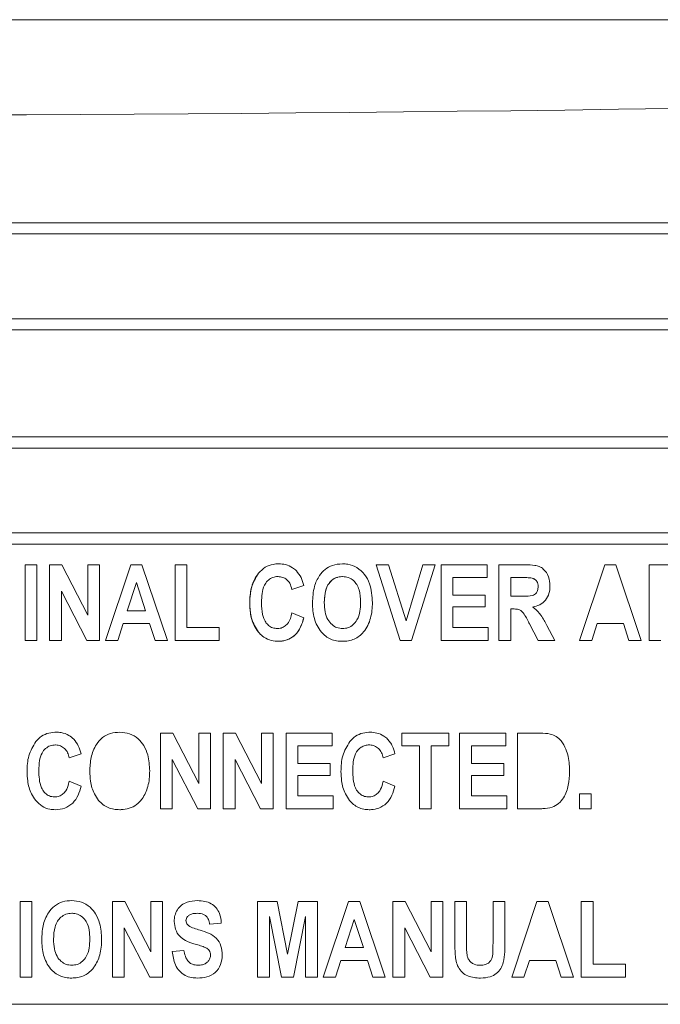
# Model space of a CAD drawing. Header units: inches. Extents: x 2934 to 6866, y 422 to 3136.
# Tile 15 of 84: x 3534 to 3549, y 1442 to 1465. Entities that reach past the tile are written whole.
import ezdxf

# ---------------------------------------------------------------- set-up
doc = ezdxf.new("R2010")
doc.units = ezdxf.units.IN
doc.header["$MEASUREMENT"] = 0
doc.layers.add('PWR_0400HP', color=7, linetype='Continuous')

# ---------------------------------------------------------------- blocks, each defined once
blk = doc.blocks.new('SSW6 S5 FRONT VIEW')
at = {"color": 7, "linetype": 'Continuous', "lineweight": 15}
for p, q in [((57.002, -509.299), (142.002, -509.299)), ((59.302, -514.044), (139.702, -514.044)), ((58.826, -514.304), (140.178, -514.304)), ((58.826, -516.283), (140.178, -516.283)), ((59.302, -516.544), (139.702, -516.544)), ((59.302, -519.044), (139.702, -519.044)), ((58.826, -519.304), (140.178, -519.304)), ((58.826, -521.283), (140.178, -521.283)), ((59.302, -521.544), (139.702, -521.544)), ((107.009, -523.794), (107.009, -522.03)), ((107.009, -522.03), (107.284, -522.03)), ((107.284, -523.794), (107.284, -522.03)), ((107.582, -522.03), (107.582, -523.794)), ((107.869, -522.03), (107.582, -522.03)), ((108.475, -523.208), (107.869, -522.03)), ((108.75, -522.03), (108.475, -522.03)), ((108.475, -522.03), (108.475, -523.208)), ((108.75, -523.794), (108.75, -522.03)), ((109.479, -522.03), (108.888, -523.794)), ((109.738, -522.03), (109.479, -522.03)), ((110.331, -523.794), (109.738, -522.03)), ((110.514, -523.794), (110.514, -522.03)), ((110.514, -522.03), (110.789, -522.03)), ((110.789, -523.496), (110.789, -522.03)), ((115.21, -522.03), (115.768, -523.794)), ((115.496, -522.03), (115.21, -522.03)), ((115.909, -523.335), (115.496, -522.03)), ((116.299, -522.03), (115.909, -523.335)), ((116.034, -523.794), (116.585, -522.03)), ((116.585, -522.03), (116.299, -522.03)), ((116.722, -522.03), (116.722, -523.794)), ((117.799, -522.03), (116.722, -522.03)), ((117.799, -522.328), (117.799, -522.03)), ((118.074, -522.03), (118.074, -523.794)), ((118.693, -522.03), (118.074, -522.03)), ((119.952, -523.794), (120.544, -522.03)), ((120.544, -522.03), (120.803, -522.03)), ((120.803, -522.03), (121.395, -523.794)), ((121.579, -522.03), (121.579, -523.794)), ((122.564, -522.03), (121.579, -522.03)), ((109.396, -523.107), (109.609, -522.446)), ((109.609, -522.446), (109.822, -523.107)), ((116.997, -522.328), (117.799, -522.328)), ((116.997, -522.74), (116.997, -522.328)), ((118.349, -522.763), (118.349, -522.328)), ((118.349, -522.328), (118.597, -522.328)), ((107.857, -523.794), (107.857, -522.644)), ((107.857, -522.644), (108.453, -523.794)), ((113.24, -522.603), (113.515, -522.511)), ((117.753, -522.74), (116.997, -522.74)), ((117.753, -523.015), (117.753, -522.74)), ((118.584, -522.763), (118.349, -522.763)), ((109.822, -523.107), (109.396, -523.107)), ((116.997, -523.496), (116.997, -523.015)), ((116.997, -523.015), (117.753, -523.015)), ((118.349, -523.794), (118.349, -523.061)), ((118.349, -523.061), (118.408, -523.061)), ((118.408, -523.061), (118.349, -523.061)), ((113.515, -523.267), (113.24, -523.152)), ((109.176, -523.794), (109.301, -523.404)), ((109.301, -523.404), (109.918, -523.404)), ((109.918, -523.404), (110.044, -523.794)), ((110.789, -523.496), (111.545, -523.496)), ((111.545, -523.496), (111.545, -523.794)), ((117.822, -523.496), (116.997, -523.496)), ((117.822, -523.794), (117.822, -523.496)), ((118.789, -523.412), (118.993, -523.794)), ((119.38, -523.794), (119.195, -523.449)), ((120.365, -523.404), (120.24, -523.794)), ((120.983, -523.404), (120.365, -523.404)), ((121.108, -523.794), (120.983, -523.404)), ((107.284, -523.794), (107.009, -523.794)), ((107.582, -523.794), (107.857, -523.794)), ((108.453, -523.794), (108.75, -523.794)), ((108.888, -523.794), (109.176, -523.794)), ((110.044, -523.794), (110.331, -523.794)), ((111.545, -523.794), (110.514, -523.794)), ((115.768, -523.794), (116.034, -523.794)), ((116.722, -523.794), (117.822, -523.794)), ((118.074, -523.794), (118.349, -523.794)), ((118.993, -523.794), (119.38, -523.794)), ((120.24, -523.794), (119.952, -523.794)), ((121.395, -523.794), (121.108, -523.794)), ((121.579, -523.794), (121.854, -523.794)), ((110.171, -527.726), (110.171, -525.962)), ((110.171, -525.962), (110.458, -525.962)), ((110.458, -525.962), (111.064, -527.14)), ((111.064, -527.14), (111.064, -525.962)), ((111.064, -525.962), (111.339, -525.962)), ((111.339, -525.962), (111.339, -527.726)), ((111.637, -527.726), (111.637, -525.962)), ((111.637, -525.962), (111.924, -525.962)), ((111.924, -525.962), (112.53, -527.14)), ((112.53, -527.14), (112.53, -525.962)), ((112.53, -525.962), (112.805, -525.962)), ((112.805, -525.962), (112.805, -527.726)), ((113.103, -527.726), (113.103, -525.962)), ((113.103, -525.962), (114.179, -525.962)), ((114.179, -525.962), (114.179, -526.26)), ((115.806, -526.26), (115.806, -525.962)), ((115.806, -525.962), (116.905, -525.962)), ((116.905, -525.962), (116.905, -526.26)), ((118.234, -525.962), (117.157, -525.962)), ((117.157, -527.726), (117.157, -525.962)), ((118.234, -525.962), (118.234, -526.26)), ((118.509, -527.726), (118.509, -525.962)), ((118.509, -525.962), (119.043, -525.962)), ((114.179, -526.26), (113.378, -526.26)), ((113.378, -526.26), (113.378, -526.672)), ((116.218, -526.26), (115.806, -526.26)), ((116.218, -527.726), (116.218, -526.26)), ((116.493, -526.26), (116.493, -527.726)), ((116.905, -526.26), (116.493, -526.26)), ((118.234, -526.26), (117.432, -526.26)), ((117.432, -526.26), (117.432, -526.672)), ((108.315, -526.443), (108.04, -526.535)), ((110.446, -526.576), (110.446, -527.726)), ((111.042, -527.726), (110.446, -526.576)), ((111.912, -526.576), (111.912, -527.726)), ((112.508, -527.726), (111.912, -526.576)), ((115.646, -526.443), (115.371, -526.535)), ((113.378, -526.672), (114.134, -526.672)), ((114.134, -526.672), (114.134, -526.947)), ((117.432, -526.672), (118.188, -526.672)), ((118.188, -526.672), (118.188, -526.947)), ((114.134, -526.947), (113.378, -526.947)), ((113.378, -526.947), (113.378, -527.428)), ((118.188, -526.947), (117.432, -526.947)), ((117.432, -526.947), (117.432, -527.428)), ((108.04, -527.085), (108.315, -527.199)), ((115.371, -527.085), (115.646, -527.199)), ((113.378, -527.428), (114.202, -527.428)), ((114.202, -527.428), (114.202, -527.726)), ((117.432, -527.428), (118.257, -527.428)), ((118.257, -527.428), (118.257, -527.726)), ((119.952, -527.726), (119.952, -527.382)), ((119.952, -527.382), (120.227, -527.382)), ((120.227, -527.382), (120.227, -527.726)), ((110.446, -527.726), (110.171, -527.726)), ((111.339, -527.726), (111.042, -527.726)), ((111.912, -527.726), (111.637, -527.726)), ((112.805, -527.726), (112.508, -527.726)), ((114.202, -527.726), (113.103, -527.726)), ((116.493, -527.726), (116.218, -527.726)), ((118.257, -527.726), (117.157, -527.726)), ((119.058, -527.726), (118.509, -527.726)), ((119.952, -527.726), (120.227, -527.726)), ((106.895, -531.658), (106.895, -529.894)), ((106.895, -529.894), (107.17, -529.894)), ((107.17, -529.894), (107.17, -531.658)), ((109.048, -531.658), (109.048, -529.894)), ((109.048, -529.894), (109.335, -529.894)), ((109.335, -529.894), (109.942, -531.072)), ((109.942, -531.072), (109.942, -529.894)), ((109.942, -529.894), (110.216, -529.894)), ((110.216, -531.658), (110.216, -529.894)), ((112.439, -529.894), (112.439, -531.658)), ((112.893, -529.894), (112.439, -529.894)), ((113.137, -531.121), (112.893, -529.894)), ((113.386, -529.894), (113.137, -531.121)), ((113.836, -529.894), (113.386, -529.894)), ((113.836, -531.658), (113.836, -529.894)), ((114.565, -529.894), (113.973, -531.658)), ((114.824, -529.894), (114.565, -529.894)), ((115.416, -531.658), (114.824, -529.894)), ((115.6, -529.894), (115.6, -531.658)), ((115.887, -529.894), (115.6, -529.894)), ((116.493, -531.072), (115.887, -529.894)), ((116.768, -529.894), (116.493, -529.894)), ((116.493, -529.894), (116.493, -531.072)), ((116.768, -531.658), (116.768, -529.894)), ((117.318, -529.894), (117.043, -529.894)), ((117.043, -529.894), (117.043, -530.831)), ((117.318, -530.849), (117.318, -529.894)), ((118.211, -529.894), (117.936, -529.894)), ((117.936, -529.894), (117.936, -530.87)), ((118.211, -530.817), (118.211, -529.894)), ((118.372, -531.658), (118.963, -529.894)), ((118.963, -529.894), (119.222, -529.894)), ((119.222, -529.894), (119.815, -531.658)), ((120.273, -529.894), (119.998, -529.894)), ((119.998, -529.894), (119.998, -531.658)), ((120.273, -531.36), (120.273, -529.894)), ((112.713, -531.658), (112.713, -530.247)), ((112.713, -530.247), (112.995, -531.658)), ((113.274, -531.658), (113.561, -530.247)), ((113.561, -530.247), (113.561, -531.658)), ((111.316, -530.421), (111.591, -530.398)), ((114.482, -530.971), (114.695, -530.31)), ((114.695, -530.31), (114.908, -530.971)), ((109.323, -530.508), (109.323, -531.658)), ((109.919, -531.658), (109.323, -530.508)), ((115.875, -531.658), (115.875, -530.508)), ((115.875, -530.508), (116.471, -531.658)), ((110.72, -531.04), (110.446, -531.063)), ((114.908, -530.971), (114.482, -530.971)), ((114.261, -531.658), (114.386, -531.269)), ((114.386, -531.269), (115.004, -531.269)), ((115.004, -531.269), (115.129, -531.658)), ((118.785, -531.269), (118.659, -531.658)), ((119.402, -531.269), (118.785, -531.269)), ((119.528, -531.658), (119.402, -531.269)), ((121.029, -531.36), (120.273, -531.36)), ((121.029, -531.658), (121.029, -531.36)), ((107.17, -531.658), (106.895, -531.658)), ((109.323, -531.658), (109.048, -531.658)), ((110.216, -531.658), (109.919, -531.658)), ((112.439, -531.658), (112.713, -531.658)), ((112.995, -531.658), (113.274, -531.658)), ((113.561, -531.658), (113.836, -531.658)), ((113.973, -531.658), (114.261, -531.658)), ((115.129, -531.658), (115.416, -531.658)), ((115.6, -531.658), (115.875, -531.658)), ((116.471, -531.658), (116.768, -531.658)), ((118.659, -531.658), (118.372, -531.658)), ((119.815, -531.658), (119.528, -531.658)), ((119.998, -531.658), (121.029, -531.658)), ((83.502, -532.294), (138.502, -532.294))]:
    blk.add_line(p, q, dxfattribs=at)
at = {"color": 7, "linetype": 'Continuous', "lineweight": 15, "flags": 128}
for points in [[(107.284, -522.03), (107.284, -522.03)], [(110.789, -522.03), (110.789, -522.03)], [(113.721, -522.923), (113.721, -522.923)], [(118.86, -523.016), (118.86, -523.016)], [(110.789, -523.496), (110.789, -523.496)], [(113.927, -523.601), (113.927, -523.601)], [(119.195, -523.449), (119.195, -523.449)], [(107.284, -523.794), (107.284, -523.794)], [(115.066, -525.939), (115.066, -525.939)], [(115.474, -526.101), (115.474, -526.101)], [(117.157, -525.962), (117.157, -525.962)], [(118.234, -525.962), (118.234, -525.962)], [(119.952, -527.726), (119.952, -527.726)], [(120.227, -527.726), (120.227, -527.726)], [(110.216, -529.894), (110.216, -529.894)], [(107.674, -530.775), (107.674, -530.775)], [(108.521, -530.769), (108.521, -530.769)], [(110.446, -531.063), (110.446, -531.063)], [(110.216, -531.658), (110.216, -531.658)], [(111.034, -531.681), (111.034, -531.681)]]:
    blk.add_lwpolyline(points, dxfattribs=at)
at = {"color": 7, "linetype": 'Continuous', "lineweight": 15}
blk.add_ellipse((99.502, -323.878), major_axis=(545, 0), ratio=0.344328, start_param=4.63856, end_param=4.786217, dxfattribs=at)
for points, knots in [([(112.936, -522.007), (112.89, -522.009), (112.78, -522.015), (112.604, -522.078), (112.509, -522.176), (112.459, -522.227)], [0, 0, 0, 0, 0.2522, 0.61028, 1, 1, 1, 1]), ([(113.344, -522.169), (113.315, -522.144), (113.243, -522.08), (113.101, -522.018), (112.989, -522.011), (112.936, -522.007)], [0, 0, 0, 0, 0.251867, 0.647461, 1, 1, 1, 1]), ([(113.515, -522.511), (113.507, -522.48), (113.49, -522.417), (113.444, -522.296), (113.384, -522.22), (113.344, -522.169)], [0, 0, 0, 0, 0.251239, 0.502816, 1, 1, 1, 1]), ([(114.42, -522.007), (114.34, -522.013), (114.195, -522.024), (114.009, -522.128), (113.86, -522.297), (113.738, -522.566), (113.727, -522.792), (113.721, -522.923)], [0, 0, 0, 0, 0.183994, 0.332104, 0.480119, 0.700495, 1, 1, 1, 1]), ([(115.119, -522.912), (115.11, -522.761), (115.096, -522.529), (114.947, -522.249), (114.769, -522.086), (114.579, -522.014), (114.462, -522.009), (114.42, -522.007)], [0, 0, 0, 0, 0.348524, 0.537327, 0.727109, 0.9018, 1, 1, 1, 1]), ([(119.265, -522.524), (119.263, -522.451), (119.255, -522.379), (119.205, -522.241), (119.165, -522.177), (119.083, -522.105), (119.051, -522.084), (118.983, -522.058), (118.947, -522.05), (118.839, -522.032), (118.766, -522.031), (118.693, -522.03)], [0, 0, 0, 0, 0.25, 0.25, 0.5, 0.5, 0.625, 0.625, 0.75, 0.75, 1, 1, 1, 1]), ([(112.255, -522.927), (112.257, -522.865), (112.261, -522.741), (112.3, -522.494), (112.396, -522.333), (112.459, -522.227)], [0, 0, 0, 0, 0.251874, 0.504124, 1, 1, 1, 1]), ([(112.459, -522.227), (112.424, -522.279), (112.326, -522.422), (112.265, -522.669), (112.258, -522.853), (112.255, -522.927)], [0, 0, 0, 0, 0.25243, 0.70056, 1, 1, 1, 1]), ([(112.53, -522.905), (112.532, -522.838), (112.536, -522.703), (112.578, -522.527), (112.665, -522.403), (112.763, -522.331), (112.853, -522.307), (112.903, -522.305), (112.916, -522.305)], [0, 0, 0, 0, 0.251972, 0.505983, 0.659287, 0.813006, 0.951056, 1, 1, 1, 1]), ([(112.916, -522.305), (112.953, -522.308), (113.026, -522.315), (113.122, -522.373), (113.203, -522.469), (113.227, -522.553), (113.24, -522.603)], [0, 0, 0, 0, 0.228766, 0.458548, 0.683186, 1, 1, 1, 1]), ([(113.996, -522.911), (113.999, -522.841), (114.004, -522.7), (114.059, -522.518), (114.162, -522.391), (114.277, -522.322), (114.369, -522.306), (114.416, -522.305), (114.422, -522.305)], [0, 0, 0, 0, 0.252182, 0.506801, 0.668952, 0.831641, 0.978002, 1, 1, 1, 1]), ([(114.305, -522.324), (114.299, -522.325), (114.247, -522.332), (114.168, -522.391), (114.079, -522.491), (114.007, -522.666), (114.001, -522.813), (113.996, -522.911)], [0, 0, 0, 0, 0.025569, 0.21953, 0.389205, 0.588963, 1, 1, 1, 1]), ([(114.422, -522.305), (114.468, -522.309), (114.561, -522.316), (114.676, -522.389), (114.762, -522.491), (114.833, -522.663), (114.84, -522.807), (114.844, -522.905)], [0, 0, 0, 0, 0.166397, 0.334677, 0.47836, 0.647422, 1, 1, 1, 1]), ([(118.597, -522.328), (118.618, -522.328), (118.661, -522.328), (118.747, -522.329), (118.811, -522.336), (118.854, -522.341)], [0, 0, 0, 0, 0.250318, 0.500674, 1, 1, 1, 1]), ([(118.854, -522.341), (118.875, -522.349), (118.917, -522.366), (118.962, -522.415), (118.987, -522.476), (118.989, -522.519), (118.99, -522.541)], [0, 0, 0, 0, 0.254826, 0.511764, 0.745653, 1, 1, 1, 1]), ([(118.99, -522.541), (118.988, -522.571), (118.985, -522.621), (118.953, -522.684), (118.91, -522.726), (118.813, -522.767), (118.7, -522.761), (118.61, -522.763), (118.584, -522.763)], [0, 0, 0, 0, 0.165605, 0.275795, 0.386035, 0.496413, 0.855616, 1, 1, 1, 1]), ([(118.86, -523.016), (118.918, -523.006), (118.974, -522.99), (119.078, -522.937), (119.125, -522.9), (119.2, -522.808), (119.226, -522.754), (119.259, -522.642), (119.264, -522.583), (119.265, -522.524)], [0, 0, 0, 0, 0.25, 0.25, 0.5, 0.5, 0.75, 0.75, 1, 1, 1, 1]), ([(112.903, -523.519), (112.865, -523.516), (112.79, -523.51), (112.694, -523.451), (112.619, -523.366), (112.55, -523.212), (112.532, -523.051), (112.531, -522.932), (112.53, -522.905)], [0, 0, 0, 0, 0.138285, 0.277924, 0.404875, 0.558094, 0.897034, 1, 1, 1, 1]), ([(114.422, -523.519), (114.377, -523.515), (114.288, -523.507), (114.166, -523.429), (114.065, -523.304), (114.004, -523.122), (113.999, -522.985), (113.996, -522.911)], [0, 0, 0, 0, 0.159783, 0.320889, 0.505479, 0.732833, 1, 1, 1, 1]), ([(114.844, -522.905), (114.841, -522.975), (114.836, -523.116), (114.781, -523.3), (114.677, -523.43), (114.558, -523.507), (114.466, -523.515), (114.422, -523.519)], [0, 0, 0, 0, 0.252231, 0.506749, 0.67385, 0.841636, 1, 1, 1, 1]), ([(114.913, -523.598), (114.95, -523.55), (114.985, -523.5), (115.039, -523.39), (115.06, -523.333), (115.107, -523.157), (115.117, -523.034), (115.119, -522.912)], [0, 0, 0, 0, 0.25, 0.25, 0.5, 0.5, 1, 1, 1, 1]), ([(112.457, -523.601), (112.423, -523.551), (112.327, -523.414), (112.264, -523.177), (112.258, -522.999), (112.255, -522.927)], [0, 0, 0, 0, 0.252076, 0.698738, 1, 1, 1, 1]), ([(112.255, -522.927), (112.257, -522.987), (112.261, -523.107), (112.302, -523.344), (112.395, -523.498), (112.457, -523.601)], [0, 0, 0, 0, 0.251697, 0.5039, 1, 1, 1, 1]), ([(113.721, -522.923), (113.723, -523.044), (113.733, -523.165), (113.781, -523.34), (113.802, -523.396), (113.856, -523.503), (113.89, -523.553), (113.927, -523.601)], [0, 0, 0, 0, 0.5, 0.5, 0.75, 0.75, 1, 1, 1, 1]), ([(118.408, -523.061), (118.442, -523.061), (118.496, -523.062), (118.571, -523.085), (118.674, -523.176), (118.728, -523.3), (118.78, -523.397), (118.789, -523.412)], [0, 0, 0, 0, 0.179746, 0.293607, 0.407471, 0.903486, 1, 1, 1, 1]), ([(119.195, -523.449), (119.173, -523.408), (119.129, -523.327), (119.043, -523.181), (118.947, -523.078), (118.872, -523.025), (118.86, -523.016)], [0, 0, 0, 0, 0.250927, 0.501964, 0.921995, 1, 1, 1, 1]), ([(113.24, -523.152), (113.23, -523.197), (113.208, -523.286), (113.15, -523.4), (113.064, -523.478), (112.979, -523.515), (112.924, -523.518), (112.903, -523.519)], [0, 0, 0, 0, 0.251884, 0.505339, 0.694228, 0.88354, 1, 1, 1, 1]), ([(113.515, -523.267), (113.495, -523.339), (113.455, -523.484), (113.331, -523.673), (113.153, -523.785), (113.008, -523.815), (112.932, -523.816), (112.916, -523.817)], [0, 0, 0, 0, 0.252237, 0.50713, 0.744084, 0.944239, 1, 1, 1, 1]), ([(112.916, -523.817), (112.988, -523.811), (113.12, -523.8), (113.29, -523.703), (113.429, -523.541), (113.487, -523.383), (113.512, -523.281), (113.515, -523.267)], [0, 0, 0, 0, 0.242526, 0.442733, 0.643234, 0.952927, 1, 1, 1, 1]), ([(112.457, -523.601), (112.487, -523.633), (112.559, -523.712), (112.709, -523.794), (112.84, -523.815), (112.908, -523.817), (112.916, -523.817)], [0, 0, 0, 0, 0.252294, 0.605907, 0.956433, 1, 1, 1, 1]), ([(113.927, -523.601), (113.958, -523.636), (113.991, -523.669), (114.066, -523.725), (114.106, -523.748), (114.191, -523.784), (114.237, -523.797), (114.328, -523.813), (114.374, -523.816), (114.421, -523.817)], [0, 0, 0, 0, 0.25, 0.25, 0.5, 0.5, 0.75, 0.75, 1, 1, 1, 1]), ([(114.421, -523.817), (114.468, -523.815), (114.514, -523.813), (114.606, -523.796), (114.651, -523.783), (114.735, -523.747), (114.776, -523.723), (114.85, -523.667), (114.882, -523.633), (114.913, -523.598)], [0, 0, 0, 0, 0.25, 0.25, 0.5, 0.5, 0.75, 0.75, 1, 1, 1, 1]), ([(107.259, -526.159), (107.29, -526.125), (107.363, -526.045), (107.517, -525.963), (107.652, -525.942), (107.725, -525.94), (107.736, -525.939)], [0, 0, 0, 0, 0.252322, 0.59746, 0.939977, 1, 1, 1, 1]), ([(107.736, -525.939), (107.774, -525.941), (107.876, -525.946), (108.022, -525.997), (108.108, -526.07), (108.144, -526.101)], [0, 0, 0, 0, 0.25175, 0.684179, 1, 1, 1, 1]), ([(108.144, -526.101), (108.189, -526.148), (108.225, -526.202), (108.28, -526.319), (108.299, -526.381), (108.315, -526.443)], [0, 0, 0, 0, 0.5, 0.5, 1, 1, 1, 1]), ([(108.521, -526.855), (108.526, -526.746), (108.534, -526.526), (108.644, -526.249), (108.81, -526.056), (109.004, -525.953), (109.148, -525.944), (109.22, -525.939)], [0, 0, 0, 0, 0.252302, 0.507422, 0.670133, 0.833933, 1, 1, 1, 1]), ([(109.22, -525.939), (109.297, -525.946), (109.453, -525.958), (109.649, -526.081), (109.794, -526.255), (109.902, -526.511), (109.912, -526.717), (109.919, -526.844)], [0, 0, 0, 0, 0.179764, 0.361373, 0.520499, 0.705484, 1, 1, 1, 1]), ([(114.59, -526.159), (114.62, -526.125), (114.693, -526.045), (114.848, -525.963), (114.983, -525.942), (115.056, -525.94), (115.066, -525.939)], [0, 0, 0, 0, 0.2523, 0.597438, 0.940027, 1, 1, 1, 1]), ([(115.474, -526.101), (115.446, -526.076), (115.373, -526.012), (115.232, -525.95), (115.119, -525.943), (115.066, -525.939)], [0, 0, 0, 0, 0.251862, 0.647457, 1, 1, 1, 1]), ([(115.474, -526.101), (115.496, -526.126), (115.539, -526.174), (115.601, -526.289), (115.628, -526.382), (115.646, -526.443)], [0, 0, 0, 0, 0.251489, 0.503227, 1, 1, 1, 1]), ([(119.043, -525.962), (119.12, -525.963), (119.249, -525.965), (119.418, -526.035), (119.548, -526.157), (119.671, -526.374), (119.719, -526.627), (119.722, -526.805), (119.723, -526.862)], [0, 0, 0, 0, 0.178689, 0.2967, 0.414216, 0.587304, 0.867115, 1, 1, 1, 1]), ([(107.055, -526.86), (107.057, -526.797), (107.061, -526.673), (107.1, -526.426), (107.196, -526.266), (107.259, -526.159)], [0, 0, 0, 0, 0.251879, 0.504132, 1, 1, 1, 1]), ([(107.716, -526.237), (107.675, -526.241), (107.592, -526.248), (107.481, -526.318), (107.388, -526.437), (107.337, -526.619), (107.333, -526.759), (107.33, -526.837)], [0, 0, 0, 0, 0.152992, 0.307429, 0.47701, 0.707255, 1, 1, 1, 1]), ([(108.04, -526.535), (108.03, -526.496), (108.009, -526.417), (107.938, -526.317), (107.839, -526.254), (107.76, -526.238), (107.721, -526.237), (107.716, -526.237)], [0, 0, 0, 0, 0.252973, 0.50807, 0.751331, 0.969216, 1, 1, 1, 1]), ([(114.386, -526.86), (114.388, -526.797), (114.392, -526.673), (114.43, -526.426), (114.526, -526.266), (114.59, -526.159)], [0, 0, 0, 0, 0.251873, 0.504081, 1, 1, 1, 1]), ([(115.046, -526.237), (115.013, -526.238), (114.98, -526.241), (114.915, -526.26), (114.884, -526.274), (114.801, -526.329), (114.756, -526.383), (114.67, -526.565), (114.662, -526.703), (114.661, -526.837)], [0, 0, 0, 0, 0.125, 0.125, 0.25, 0.25, 0.5, 0.5, 1, 1, 1, 1]), ([(115.371, -526.535), (115.36, -526.496), (115.34, -526.417), (115.268, -526.317), (115.17, -526.254), (115.091, -526.238), (115.051, -526.237), (115.046, -526.237)], [0, 0, 0, 0, 0.252944, 0.508031, 0.751223, 0.96915, 1, 1, 1, 1]), ([(107.257, -527.533), (107.223, -527.483), (107.127, -527.346), (107.064, -527.109), (107.058, -526.931), (107.055, -526.86)], [0, 0, 0, 0, 0.252067, 0.69882, 1, 1, 1, 1]), ([(107.33, -526.837), (107.332, -526.905), (107.336, -527.04), (107.373, -527.215), (107.452, -527.344), (107.546, -527.422), (107.637, -527.449), (107.689, -527.451), (107.703, -527.451)], [0, 0, 0, 0, 0.251981, 0.505502, 0.655557, 0.806047, 0.949858, 1, 1, 1, 1]), ([(108.727, -527.533), (108.692, -527.483), (108.596, -527.348), (108.531, -527.11), (108.524, -526.93), (108.521, -526.855)], [0, 0, 0, 0, 0.25221, 0.686824, 1, 1, 1, 1]), ([(109.919, -526.844), (109.917, -526.905), (109.913, -527.028), (109.872, -527.253), (109.797, -527.424), (109.722, -527.519), (109.712, -527.531)], [0, 0, 0, 0, 0.251576, 0.503593, 0.936896, 1, 1, 1, 1]), ([(114.588, -527.533), (114.553, -527.483), (114.458, -527.346), (114.395, -527.109), (114.388, -526.931), (114.386, -526.86)], [0, 0, 0, 0, 0.252041, 0.698707, 1, 1, 1, 1]), ([(114.661, -526.837), (114.662, -526.905), (114.666, -527.04), (114.703, -527.216), (114.783, -527.344), (114.876, -527.422), (114.968, -527.449), (115.02, -527.451), (115.033, -527.451)], [0, 0, 0, 0, 0.251954, 0.505452, 0.655503, 0.806026, 0.949849, 1, 1, 1, 1]), ([(119.723, -526.862), (119.718, -526.966), (119.709, -527.176), (119.618, -527.436), (119.475, -527.609), (119.307, -527.706), (119.159, -527.724), (119.072, -527.726), (119.058, -527.726)], [0, 0, 0, 0, 0.252307, 0.506854, 0.647754, 0.788943, 0.965573, 1, 1, 1, 1]), ([(107.703, -527.451), (107.737, -527.448), (107.807, -527.442), (107.897, -527.386), (107.978, -527.289), (108.019, -527.182), (108.036, -527.105), (108.04, -527.085)], [0, 0, 0, 0, 0.190155, 0.381728, 0.565644, 0.884443, 1, 1, 1, 1]), ([(108.315, -527.199), (108.28, -527.344), (108.228, -527.488), (108.068, -527.646), (108.005, -527.685), (107.865, -527.738), (107.791, -527.747), (107.716, -527.749)], [0, 0, 0, 0, 0.5, 0.5, 0.75, 0.75, 1, 1, 1, 1]), ([(115.033, -527.451), (115.068, -527.448), (115.137, -527.442), (115.227, -527.386), (115.309, -527.289), (115.349, -527.182), (115.366, -527.105), (115.371, -527.085)], [0, 0, 0, 0, 0.190246, 0.381881, 0.565836, 0.884684, 1, 1, 1, 1]), ([(115.646, -527.199), (115.626, -527.271), (115.586, -527.416), (115.462, -527.605), (115.284, -527.717), (115.138, -527.747), (115.063, -527.749), (115.046, -527.749)], [0, 0, 0, 0, 0.252226, 0.507114, 0.744073, 0.944236, 1, 1, 1, 1]), ([(107.716, -527.749), (107.672, -527.747), (107.565, -527.741), (107.396, -527.676), (107.304, -527.581), (107.257, -527.533)], [0, 0, 0, 0, 0.252391, 0.616023, 1, 1, 1, 1]), ([(109.221, -527.749), (109.174, -527.748), (109.128, -527.746), (109.036, -527.729), (108.991, -527.716), (108.906, -527.68), (108.865, -527.656), (108.791, -527.601), (108.758, -527.568), (108.727, -527.533)], [0, 0, 0, 0, 0.25, 0.25, 0.5, 0.5, 0.75, 0.75, 1, 1, 1, 1]), ([(109.712, -527.531), (109.68, -527.565), (109.605, -527.646), (109.445, -527.726), (109.306, -527.747), (109.231, -527.749), (109.221, -527.749)], [0, 0, 0, 0, 0.252301, 0.595348, 0.943909, 1, 1, 1, 1]), ([(115.046, -527.749), (115.002, -527.748), (114.959, -527.745), (114.872, -527.727), (114.831, -527.714), (114.752, -527.677), (114.714, -527.653), (114.646, -527.598), (114.616, -527.566), (114.588, -527.533)], [0, 0, 0, 0, 0.25, 0.25, 0.5, 0.5, 0.75, 0.75, 1, 1, 1, 1]), ([(107.399, -530.787), (107.403, -530.678), (107.412, -530.458), (107.521, -530.181), (107.688, -529.988), (107.882, -529.886), (108.025, -529.876), (108.097, -529.871)], [0, 0, 0, 0, 0.252305, 0.507427, 0.670138, 0.833936, 1, 1, 1, 1]), ([(108.097, -529.871), (108.175, -529.878), (108.331, -529.891), (108.526, -530.013), (108.672, -530.187), (108.779, -530.443), (108.79, -530.65), (108.796, -530.776)], [0, 0, 0, 0, 0.179759, 0.361365, 0.520473, 0.705458, 1, 1, 1, 1]), ([(111.032, -529.871), (110.952, -529.877), (110.821, -529.885), (110.659, -529.971), (110.56, -530.084), (110.501, -530.218), (110.494, -530.312), (110.491, -530.359)], [0, 0, 0, 0, 0.29111, 0.472986, 0.655393, 0.8314, 1, 1, 1, 1]), ([(111.591, -530.398), (111.583, -530.321), (111.569, -530.192), (111.475, -530.035), (111.355, -529.938), (111.202, -529.88), (111.092, -529.875), (111.032, -529.871)], [0, 0, 0, 0, 0.267677, 0.44296, 0.618519, 0.792405, 1, 1, 1, 1]), ([(108.099, -530.169), (108.053, -530.173), (107.961, -530.181), (107.845, -530.253), (107.756, -530.356), (107.684, -530.53), (107.678, -530.677), (107.674, -530.775)], [0, 0, 0, 0, 0.164623, 0.33086, 0.476234, 0.647499, 1, 1, 1, 1]), ([(108.521, -530.769), (108.519, -530.7), (108.514, -530.561), (108.459, -530.379), (108.355, -530.252), (108.239, -530.184), (108.148, -530.17), (108.104, -530.169), (108.099, -530.169)], [0, 0, 0, 0, 0.252306, 0.506956, 0.672375, 0.838585, 0.982282, 1, 1, 1, 1]), ([(110.766, -530.337), (110.768, -530.32), (110.771, -530.286), (110.804, -530.239), (110.858, -530.198), (110.938, -530.173), (110.999, -530.17), (111.031, -530.169)], [0, 0, 0, 0, 0.143573, 0.288912, 0.476177, 0.726649, 1, 1, 1, 1]), ([(111.031, -530.169), (111.081, -530.173), (111.155, -530.178), (111.238, -530.229), (111.288, -530.299), (111.307, -530.367), (111.315, -530.413), (111.316, -530.421)], [0, 0, 0, 0, 0.349998, 0.510942, 0.672439, 0.937665, 1, 1, 1, 1]), ([(110.491, -530.359), (110.498, -530.421), (110.51, -530.547), (110.608, -530.709), (110.765, -530.821), (110.886, -530.859), (110.953, -530.88)], [0, 0, 0, 0, 0.248152, 0.49815, 0.720729, 1, 1, 1, 1]), ([(110.827, -530.455), (110.818, -530.447), (110.809, -530.44), (110.801, -530.431), (110.791, -530.419), (110.783, -530.406), (110.777, -530.391), (110.771, -530.377), (110.768, -530.361), (110.767, -530.346), (110.767, -530.343), (110.766, -530.34), (110.766, -530.337)], [0, 0, 0, 0, 0.0000348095, 0.0000348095, 0.0000348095, 0.0000819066, 0.0000819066, 0.0000819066, 0.0001290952, 0.0001290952, 0.0001290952, 0.0001382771, 0.0001382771, 0.0001382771, 0.0001382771]), ([(111.094, -530.564), (111.048, -530.55), (111.001, -530.536), (110.911, -530.502), (110.866, -530.484), (110.827, -530.455)], [0, 0, 0, 0, 0.5, 0.5, 1, 1, 1, 1]), ([(111.614, -531.145), (111.612, -531.074), (111.606, -531.003), (111.562, -530.867), (111.525, -530.803), (111.424, -530.701), (111.361, -530.665), (111.231, -530.607), (111.163, -530.584), (111.094, -530.564)], [0, 0, 0, 0, 0.25, 0.25, 0.5, 0.5, 0.75, 0.75, 1, 1, 1, 1]), ([(107.605, -531.465), (107.568, -531.417), (107.533, -531.368), (107.479, -531.259), (107.458, -531.203), (107.411, -531.03), (107.401, -530.908), (107.399, -530.787)], [0, 0, 0, 0, 0.25, 0.25, 0.5, 0.5, 1, 1, 1, 1]), ([(108.099, -531.383), (108.055, -531.379), (107.965, -531.371), (107.844, -531.293), (107.742, -531.168), (107.682, -530.986), (107.677, -530.849), (107.674, -530.775)], [0, 0, 0, 0, 0.159722, 0.320775, 0.505361, 0.732705, 1, 1, 1, 1]), ([(108.521, -530.769), (108.519, -530.839), (108.514, -530.98), (108.458, -531.165), (108.355, -531.294), (108.235, -531.371), (108.144, -531.379), (108.099, -531.383)], [0, 0, 0, 0, 0.252254, 0.506789, 0.67389, 0.841661, 1, 1, 1, 1]), ([(108.796, -530.776), (108.794, -530.838), (108.791, -530.96), (108.75, -531.185), (108.674, -531.356), (108.599, -531.451), (108.59, -531.463)], [0, 0, 0, 0, 0.251577, 0.503595, 0.936897, 1, 1, 1, 1]), ([(110.953, -530.88), (110.994, -530.892), (111.075, -530.916), (111.181, -530.95), (111.263, -530.988), (111.311, -531.034), (111.336, -531.087), (111.338, -531.124), (111.339, -531.141)], [0, 0, 0, 0, 0.251739, 0.503456, 0.665373, 0.780249, 0.895724, 1, 1, 1, 1]), ([(117.043, -530.831), (117.044, -530.933), (117.046, -531.034), (117.059, -531.186), (117.065, -531.236), (117.086, -531.335), (117.102, -531.384), (117.175, -531.517), (117.253, -531.591), (117.439, -531.671), (117.543, -531.679), (117.645, -531.681)], [0, 0, 0, 0, 0.25, 0.25, 0.375, 0.375, 0.5, 0.5, 0.75, 0.75, 1, 1, 1, 1]), ([(117.33, -531.139), (117.327, -531.115), (117.321, -531.067), (117.32, -530.994), (117.318, -530.922), (117.318, -530.873), (117.318, -530.849)], [0, 0, 0, 0, 0.250722, 0.501039, 0.750488, 1, 1, 1, 1]), ([(117.936, -530.87), (117.935, -530.928), (117.933, -531.039), (117.928, -531.178), (117.886, -531.277), (117.831, -531.334), (117.746, -531.376), (117.679, -531.381), (117.637, -531.383)], [0, 0, 0, 0, 0.251871, 0.48466, 0.597793, 0.71119, 0.820441, 1, 1, 1, 1]), ([(117.645, -531.681), (117.721, -531.677), (117.852, -531.669), (118.017, -531.582), (118.127, -531.465), (118.22, -531.206), (118.215, -530.986), (118.211, -530.817)], [0, 0, 0, 0, 0.189787, 0.322838, 0.456185, 0.582299, 1, 1, 1, 1]), ([(110.446, -531.063), (110.462, -531.168), (110.487, -531.331), (110.605, -531.523), (110.74, -531.626), (110.89, -531.675), (110.988, -531.679), (111.034, -531.681)], [0, 0, 0, 0, 0.332146, 0.512194, 0.693752, 0.854568, 1, 1, 1, 1]), ([(111.046, -531.383), (111.001, -531.38), (110.925, -531.373), (110.835, -531.313), (110.769, -531.226), (110.736, -531.129), (110.724, -531.061), (110.72, -531.04)], [0, 0, 0, 0, 0.254749, 0.428484, 0.601637, 0.876329, 1, 1, 1, 1]), ([(111.034, -531.681), (111.109, -531.68), (111.182, -531.674), (111.325, -531.635), (111.395, -531.602), (111.505, -531.499), (111.548, -531.435), (111.601, -531.296), (111.612, -531.221), (111.614, -531.145)], [0, 0, 0, 0, 0.25, 0.25, 0.5, 0.5, 0.75, 0.75, 1, 1, 1, 1]), ([(111.339, -531.141), (111.337, -531.168), (111.332, -531.22), (111.291, -531.289), (111.231, -531.341), (111.147, -531.378), (111.083, -531.381), (111.046, -531.383)], [0, 0, 0, 0, 0.18413, 0.36925, 0.545879, 0.740614, 1, 1, 1, 1]), ([(117.637, -531.383), (117.59, -531.38), (117.513, -531.374), (117.42, -531.319), (117.364, -531.25), (117.34, -531.186), (117.332, -531.148), (117.33, -531.139)], [0, 0, 0, 0, 0.328064, 0.529811, 0.731603, 0.93513, 1, 1, 1, 1]), ([(108.099, -531.681), (108.052, -531.68), (108.005, -531.678), (107.913, -531.661), (107.869, -531.648), (107.784, -531.612), (107.743, -531.589), (107.668, -531.533), (107.636, -531.5), (107.605, -531.465)], [0, 0, 0, 0, 0.25, 0.25, 0.5, 0.5, 0.75, 0.75, 1, 1, 1, 1]), ([(108.59, -531.463), (108.559, -531.498), (108.527, -531.531), (108.453, -531.588), (108.413, -531.611), (108.328, -531.648), (108.282, -531.661), (108.192, -531.677), (108.145, -531.68), (108.099, -531.681)], [0, 0, 0, 0, 0.25, 0.25, 0.5, 0.5, 0.75, 0.75, 1, 1, 1, 1])]:
    blk.add_open_spline(points, degree=3, knots=knots, dxfattribs=at)

msp = doc.modelspace()

# ---------------------------------------------------------------- block references
at = {"layer": 'PWR_0400HP'}
msp.add_blockref('SSW6 S5 FRONT VIEW', (3427.565, 1974.562), dxfattribs=at)

doc.saveas('drawing.dxf')
